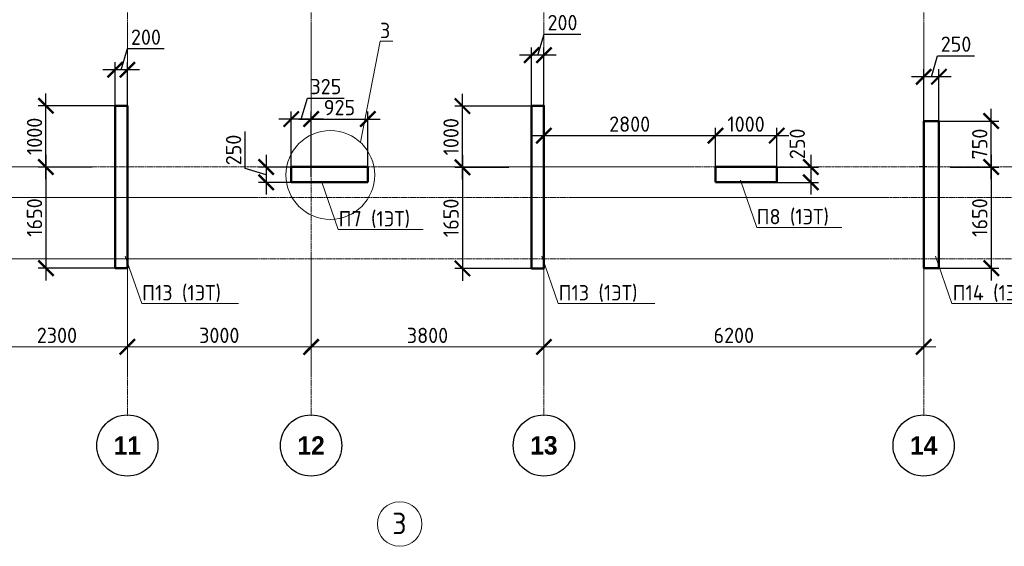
# Model space of a CAD drawing. Header units: millimetres. Extents: x 263826 to 1718326, y -423071 to 70137.
# Tile 195 of 256: x 455885 to 471959, y -86054 to -77460. Entities that reach past the tile are written whole.
import ezdxf
from ezdxf import colors
from ezdxf.entities.mleader import LeaderData, LeaderLine
from ezdxf.math import Vec2, Vec3

# ---------------------------------------------------------------- set-up
doc = ezdxf.new("R2010")
doc.units = ezdxf.units.MM
doc.linetypes.add('______5', pattern=[1100, 800, -100, 100, -100])
doc.linetypes.add('осевая', pattern=[50.8, 31.75, -6.35, 6.35, -6.35])
for name, color, linetype, lineweight in [('Конструкции 0.5', 5, 'Continuous', 50), ('Оси', 40, '______5', 18), ('подоснова', 151, 'Continuous', 5), ('РАЗМЕРЫ', 1, 'Continuous', 9)]:
    doc.layers.add(name, color=color, linetype=linetype, lineweight=lineweight)
doc.styles.add('Century Gothic', font='GOTHIC.TTF')
doc.styles.add('GOST-2.304_Type-B', font='GOST_Common.ttf')
doc.dimstyles.new('СПДС', dxfattribs={"dimscale": 100, "dimtxt": 2.5, "dimasz": 2.5, "dimexe": 1.25, "dimexo": 0, "dimtad": 1, "dimdec": 0, "dimtxsty": 'GOST-2.304_Type-B', "dimblk": 'ARCHTICK', "dimcen": 2.5, "dimdle": 2, "dimadec": 0, "dimazin": 2, "dimtfac": 0.75, "dimtdec": 0, "dimtmove": 1, "dimatfit": 3, "dimfxl": 1, "dimtolj": 1, "dimarcsym": 1})

# ---------------------------------------------------------------- blocks, each defined once
blk = doc.blocks.new('NSY101')
at = {"color": 0, "linetype": 'ByBlock', "lineweight": -2}
blk.add_circle((0, 0), 50, dxfattribs=at)
blk = doc.blocks.new('_ArchTick')
at = {"color": 0, "linetype": 'ByBlock', "const_width": 0.15}
blk.add_lwpolyline([(-0.5, -0.5), (0.5, 0.5)], dxfattribs=at)
blk = doc.blocks.new('*D3824')
at = {"layer": 'DEFPOINTS', "color": 0, "lineweight": 0, "transparency": 16777216}
for p in [(508255, -129830), (505955, -130013), (508255, -130070)]:
    blk.add_point(p, dxfattribs=at)
at = {"layer": 'РАЗМЕРЫ', "color": 0, "lineweight": -2, "transparency": 16777216}
for p, q in [((505955, -130013), (505955, -129705)), ((508255, -130070), (508255, -129705)), ((505755, -129830), (508455, -129830))]:
    blk.add_line(p, q, dxfattribs=at)
at = {"layer": 'РАЗМЕРЫ', "color": 0, "lineweight": -2, "transparency": 16777216, "xscale": 250, "yscale": 250, "zscale": 250, "rotation": 180}
blk.add_blockref('_ArchTick', (505955, -129830), dxfattribs=at)
at = {"layer": 'РАЗМЕРЫ', "color": 0, "lineweight": -2, "transparency": 16777216, "xscale": 250, "yscale": 250, "zscale": 250}
blk.add_blockref('_ArchTick', (508255, -129830), dxfattribs=at)
at = {"layer": 'РАЗМЕРЫ', "color": 0, "transparency": 16777216, "insert": (507105, -129643), "char_height": 250, "attachment_point": 5, "style": 'GOST-2.304_Type-B'}
blk.add_mtext('\\A1;2300', dxfattribs=at)
blk = doc.blocks.new('*D3825')
at = {"layer": 'DEFPOINTS', "color": 0, "lineweight": 0, "transparency": 16777216}
for p in [(511255, -129830), (508255, -130065), (511255, -130083)]:
    blk.add_point(p, dxfattribs=at)
at = {"layer": 'РАЗМЕРЫ', "color": 0, "lineweight": -2, "transparency": 16777216}
for p, q in [((508255, -130065), (508255, -129705)), ((511255, -130083), (511255, -129705)), ((508055, -129830), (511455, -129830))]:
    blk.add_line(p, q, dxfattribs=at)
at = {"layer": 'РАЗМЕРЫ', "color": 0, "lineweight": -2, "transparency": 16777216, "xscale": 250, "yscale": 250, "zscale": 250, "rotation": 180}
blk.add_blockref('_ArchTick', (508255, -129830), dxfattribs=at)
at = {"layer": 'РАЗМЕРЫ', "color": 0, "lineweight": -2, "transparency": 16777216, "xscale": 250, "yscale": 250, "zscale": 250}
blk.add_blockref('_ArchTick', (511255, -129830), dxfattribs=at)
at = {"layer": 'РАЗМЕРЫ', "color": 0, "transparency": 16777216, "insert": (509755, -129643), "char_height": 250, "attachment_point": 5, "style": 'GOST-2.304_Type-B'}
blk.add_mtext('\\A1;3000', dxfattribs=at)
blk = doc.blocks.new('*D3826')
at = {"layer": 'DEFPOINTS', "color": 0, "lineweight": 0, "transparency": 16777216}
for p in [(515055, -129832), (511255, -130083), (515055, -130368)]:
    blk.add_point(p, dxfattribs=at)
at = {"layer": 'РАЗМЕРЫ', "color": 0, "lineweight": -2, "transparency": 16777216}
for p, q in [((511255, -130083), (511255, -129707)), ((515055, -130368), (515055, -129707)), ((511055, -129832), (515255, -129832))]:
    blk.add_line(p, q, dxfattribs=at)
at = {"layer": 'РАЗМЕРЫ', "color": 0, "lineweight": -2, "transparency": 16777216, "xscale": 250, "yscale": 250, "zscale": 250, "rotation": 180}
blk.add_blockref('_ArchTick', (511255, -129832), dxfattribs=at)
at = {"layer": 'РАЗМЕРЫ', "color": 0, "lineweight": -2, "transparency": 16777216, "xscale": 250, "yscale": 250, "zscale": 250}
blk.add_blockref('_ArchTick', (515055, -129832), dxfattribs=at)
at = {"layer": 'РАЗМЕРЫ', "color": 0, "transparency": 16777216, "insert": (513155, -129644), "char_height": 250, "attachment_point": 5, "style": 'GOST-2.304_Type-B'}
blk.add_mtext('\\A1;3800', dxfattribs=at)
blk = doc.blocks.new('*D3827')
at = {"layer": 'DEFPOINTS', "color": 0, "lineweight": 0, "transparency": 16777216}
for p in [(521255, -129832), (521255, -130147), (515055, -130368)]:
    blk.add_point(p, dxfattribs=at)
at = {"layer": 'РАЗМЕРЫ', "color": 0, "lineweight": -2, "transparency": 16777216}
for p, q in [((515055, -130368), (515055, -129707)), ((521255, -130147), (521255, -129707)), ((514855, -129832), (521455, -129832))]:
    blk.add_line(p, q, dxfattribs=at)
at = {"layer": 'РАЗМЕРЫ', "color": 0, "lineweight": -2, "transparency": 16777216, "xscale": 250, "yscale": 250, "zscale": 250, "rotation": 180}
blk.add_blockref('_ArchTick', (515055, -129832), dxfattribs=at)
at = {"layer": 'РАЗМЕРЫ', "color": 0, "lineweight": -2, "transparency": 16777216, "xscale": 250, "yscale": 250, "zscale": 250}
blk.add_blockref('_ArchTick', (521255, -129832), dxfattribs=at)
at = {"layer": 'РАЗМЕРЫ', "color": 0, "transparency": 16777216, "insert": (518155, -129644), "char_height": 250, "attachment_point": 5, "style": 'GOST-2.304_Type-B'}
blk.add_mtext('\\A1;6200', dxfattribs=at)
blk = doc.blocks.new('*D1893')
at = {"layer": 'DEFPOINTS', "color": 0, "transparency": 16777216}
for p in [(460318, -79082), (460318, -79914), (460643, -80023)]:
    blk.add_point(p, dxfattribs=at)
at = {"layer": 'РАЗМЕРЫ', "color": 0, "lineweight": -2, "transparency": 16777216}
for p, q in [((460480, -79082), (460583, -78738)), ((460583, -78738), (461183, -78738)), ((460843, -79082), (460118, -79082)), ((460318, -79914), (460318, -78957)), ((460643, -80023), (460643, -78957))]:
    blk.add_line(p, q, dxfattribs=at)
at = {"layer": 'РАЗМЕРЫ', "color": 0, "lineweight": -2, "transparency": 16777216, "xscale": 250, "yscale": 250, "zscale": 250, "rotation": 180}
blk.add_blockref('_ArchTick', (460318, -79082), dxfattribs=at)
at = {"layer": 'РАЗМЕРЫ', "color": 0, "lineweight": -2, "transparency": 16777216, "xscale": 250, "yscale": 250, "zscale": 250}
blk.add_blockref('_ArchTick', (460643, -79082), dxfattribs=at)
at = {"layer": 'РАЗМЕРЫ', "color": 0, "lineweight": 0, "transparency": 16777216, "insert": (460883, -78551), "char_height": 250, "attachment_point": 5, "style": 'GOST-2.304_Type-B'}
blk.add_mtext('\\A1;325', dxfattribs=at)
blk = doc.blocks.new('*D1894')
at = {"layer": 'DEFPOINTS', "color": 0, "transparency": 16777216}
for p in [(461568, -79082), (460643, -79809), (461568, -79864)]:
    blk.add_point(p, dxfattribs=at)
at = {"layer": 'РАЗМЕРЫ', "color": 0, "lineweight": -2, "transparency": 16777216}
for p, q in [((460443, -79082), (461768, -79082)), ((460643, -79809), (460643, -78957)), ((461568, -79864), (461568, -78957))]:
    blk.add_line(p, q, dxfattribs=at)
at = {"layer": 'РАЗМЕРЫ', "color": 0, "lineweight": -2, "transparency": 16777216, "xscale": 250, "yscale": 250, "zscale": 250, "rotation": 180}
blk.add_blockref('_ArchTick', (460643, -79082), dxfattribs=at)
at = {"layer": 'РАЗМЕРЫ', "color": 0, "lineweight": -2, "transparency": 16777216, "xscale": 250, "yscale": 250, "zscale": 250}
blk.add_blockref('_ArchTick', (461568, -79082), dxfattribs=at)
at = {"layer": 'РАЗМЕРЫ', "color": 0, "lineweight": 0, "transparency": 16777216, "insert": (461105, -78894), "char_height": 250, "attachment_point": 5, "style": 'GOST-2.304_Type-B'}
blk.add_mtext('\\A1;925', dxfattribs=at)
blk = doc.blocks.new('*D1895')
at = {"layer": 'DEFPOINTS', "color": 0, "transparency": 16777216}
for p in [(460522, -79864), (459908, -80114), (460522, -80114)]:
    blk.add_point(p, dxfattribs=at)
at = {"layer": 'РАЗМЕРЫ', "color": 0, "lineweight": -2, "transparency": 16777216}
for p, q in [((459564, -79886), (459564, -79286)), ((459908, -79664), (459908, -80314)), ((459908, -79989), (459564, -79886)), ((460522, -79864), (459783, -79864)), ((460522, -80114), (459783, -80114))]:
    blk.add_line(p, q, dxfattribs=at)
at = {"layer": 'РАЗМЕРЫ', "color": 0, "lineweight": -2, "transparency": 16777216, "xscale": 250, "yscale": 250, "zscale": 250}
for p, rotation in [((459908, -79864), 90), ((459908, -80114), 270)]:
    blk.add_blockref('_ArchTick', p, dxfattribs=dict(at, rotation=rotation))
at = {"layer": 'РАЗМЕРЫ', "color": 0, "lineweight": 0, "transparency": 16777216, "insert": (459377, -79586), "char_height": 250, "attachment_point": 5, "rotation": 90, "style": 'GOST-2.304_Type-B'}
blk.add_mtext('\\A1;250', dxfattribs=at)
blk = doc.blocks.new('*D1896')
at = {"layer": 'DEFPOINTS', "color": 0, "transparency": 16777216}
for p in [(467243, -79352), (464443, -79593), (467243, -79864)]:
    blk.add_point(p, dxfattribs=at)
at = {"layer": 'РАЗМЕРЫ', "color": 0, "lineweight": -2, "transparency": 16777216}
for p, q in [((464443, -79593), (464443, -79227)), ((467243, -79864), (467243, -79227)), ((464243, -79352), (467443, -79352))]:
    blk.add_line(p, q, dxfattribs=at)
at = {"layer": 'РАЗМЕРЫ', "color": 0, "lineweight": -2, "transparency": 16777216, "xscale": 250, "yscale": 250, "zscale": 250, "rotation": 180}
blk.add_blockref('_ArchTick', (464443, -79352), dxfattribs=at)
at = {"layer": 'РАЗМЕРЫ', "color": 0, "lineweight": -2, "transparency": 16777216, "xscale": 250, "yscale": 250, "zscale": 250}
blk.add_blockref('_ArchTick', (467243, -79352), dxfattribs=at)
at = {"layer": 'РАЗМЕРЫ', "color": 0, "lineweight": 0, "transparency": 16777216, "insert": (465843, -79164), "char_height": 250, "attachment_point": 5, "style": 'GOST-2.304_Type-B'}
blk.add_mtext('\\A1;2800', dxfattribs=at)
blk = doc.blocks.new('*D1897')
at = {"layer": 'DEFPOINTS', "color": 0, "transparency": 16777216}
for p in [(468243, -79352), (467243, -79545), (468243, -79864)]:
    blk.add_point(p, dxfattribs=at)
at = {"layer": 'РАЗМЕРЫ', "color": 0, "lineweight": -2, "transparency": 16777216}
for p, q in [((467243, -79545), (467243, -79227)), ((468243, -79864), (468243, -79227)), ((467043, -79352), (468443, -79352))]:
    blk.add_line(p, q, dxfattribs=at)
at = {"layer": 'РАЗМЕРЫ', "color": 0, "lineweight": -2, "transparency": 16777216, "xscale": 250, "yscale": 250, "zscale": 250, "rotation": 180}
blk.add_blockref('_ArchTick', (467243, -79352), dxfattribs=at)
at = {"layer": 'РАЗМЕРЫ', "color": 0, "lineweight": -2, "transparency": 16777216, "xscale": 250, "yscale": 250, "zscale": 250}
blk.add_blockref('_ArchTick', (468243, -79352), dxfattribs=at)
at = {"layer": 'РАЗМЕРЫ', "color": 0, "lineweight": 0, "transparency": 16777216, "insert": (467743, -79164), "char_height": 250, "attachment_point": 5, "style": 'GOST-2.304_Type-B'}
blk.add_mtext('\\A1;1000', dxfattribs=at)
blk = doc.blocks.new('*D1898')
at = {"layer": 'DEFPOINTS', "color": 0, "transparency": 16777216}
for p in [(468164, -79864), (468164, -80114), (468800, -80114)]:
    blk.add_point(p, dxfattribs=at)
at = {"layer": 'РАЗМЕРЫ', "color": 0, "lineweight": -2, "transparency": 16777216}
for p, q in [((468800, -79664), (468800, -80314)), ((468164, -79864), (468925, -79864)), ((468164, -80114), (468925, -80114))]:
    blk.add_line(p, q, dxfattribs=at)
at = {"layer": 'РАЗМЕРЫ', "color": 0, "lineweight": -2, "transparency": 16777216, "xscale": 250, "yscale": 250, "zscale": 250}
for p, rotation in [((468800, -79864), 90), ((468800, -80114), 270)]:
    blk.add_blockref('_ArchTick', p, dxfattribs=dict(at, rotation=rotation))
at = {"layer": 'РАЗМЕРЫ', "color": 0, "lineweight": 0, "transparency": 16777216, "insert": (468580, -79486), "char_height": 250, "attachment_point": 5, "rotation": 90, "style": 'GOST-2.304_Type-B'}
blk.add_mtext('\\A1;250', dxfattribs=at)
blk = doc.blocks.new('*D1913')
at = {"layer": 'DEFPOINTS', "color": 0, "transparency": 16777216}
for p in [(464243, -78039), (464243, -79032), (464443, -79032)]:
    blk.add_point(p, dxfattribs=at)
at = {"layer": 'РАЗМЕРЫ', "color": 0, "lineweight": -2, "transparency": 16777216}
for p, q in [((464343, -78039), (464446, -77695)), ((464446, -77695), (465046, -77695)), ((464243, -79032), (464243, -77914)), ((464443, -79032), (464443, -77914)), ((464643, -78039), (464043, -78039))]:
    blk.add_line(p, q, dxfattribs=at)
at = {"layer": 'РАЗМЕРЫ', "color": 0, "lineweight": -2, "transparency": 16777216, "xscale": 250, "yscale": 250, "zscale": 250, "rotation": 180}
blk.add_blockref('_ArchTick', (464243, -78039), dxfattribs=at)
at = {"layer": 'РАЗМЕРЫ', "color": 0, "lineweight": -2, "transparency": 16777216, "xscale": 250, "yscale": 250, "zscale": 250}
blk.add_blockref('_ArchTick', (464443, -78039), dxfattribs=at)
at = {"layer": 'РАЗМЕРЫ', "color": 0, "lineweight": 0, "transparency": 16777216, "insert": (464746, -77507), "char_height": 250, "attachment_point": 5, "style": 'GOST-2.304_Type-B'}
blk.add_mtext('\\A1;200', dxfattribs=at)
blk = doc.blocks.new('*D1914')
at = {"layer": 'DEFPOINTS', "color": 0, "transparency": 16777216}
for p in [(457443, -78276), (457443, -78984), (457643, -78984)]:
    blk.add_point(p, dxfattribs=at)
at = {"layer": 'РАЗМЕРЫ', "color": 0, "lineweight": -2, "transparency": 16777216}
for p, q in [((457543, -78276), (457646, -77932)), ((457646, -77932), (458246, -77932)), ((457843, -78276), (457243, -78276)), ((457443, -78984), (457443, -78151)), ((457643, -78984), (457643, -78151))]:
    blk.add_line(p, q, dxfattribs=at)
at = {"layer": 'РАЗМЕРЫ', "color": 0, "lineweight": -2, "transparency": 16777216, "xscale": 250, "yscale": 250, "zscale": 250, "rotation": 180}
blk.add_blockref('_ArchTick', (457443, -78276), dxfattribs=at)
at = {"layer": 'РАЗМЕРЫ', "color": 0, "lineweight": -2, "transparency": 16777216, "xscale": 250, "yscale": 250, "zscale": 250}
blk.add_blockref('_ArchTick', (457643, -78276), dxfattribs=at)
at = {"layer": 'РАЗМЕРЫ', "color": 0, "lineweight": 0, "transparency": 16777216, "insert": (457946, -77745), "char_height": 250, "attachment_point": 5, "style": 'GOST-2.304_Type-B'}
blk.add_mtext('\\A1;200', dxfattribs=at)
blk = doc.blocks.new('*D1932')
at = {"layer": 'DEFPOINTS', "color": 0, "transparency": 16777216}
for p in [(456313, -78864), (457544, -78864), (457069, -79864)]:
    blk.add_point(p, dxfattribs=at)
at = {"layer": 'РАЗМЕРЫ', "color": 0, "lineweight": -2, "transparency": 16777216}
for p, q in [((456313, -80064), (456313, -78664)), ((457544, -78864), (456188, -78864)), ((457069, -79864), (456188, -79864))]:
    blk.add_line(p, q, dxfattribs=at)
at = {"layer": 'РАЗМЕРЫ', "color": 0, "lineweight": -2, "transparency": 16777216, "xscale": 250, "yscale": 250, "zscale": 250}
for p, rotation in [((456313, -78864), 90), ((456313, -79864), 270)]:
    blk.add_blockref('_ArchTick', p, dxfattribs=dict(at, rotation=rotation))
at = {"layer": 'РАЗМЕРЫ', "color": 0, "lineweight": 0, "transparency": 16777216, "insert": (456126, -79364), "char_height": 250, "attachment_point": 5, "rotation": 90, "style": 'GOST-2.304_Type-B'}
blk.add_mtext('\\A1;1000', dxfattribs=at)
blk = doc.blocks.new('*D1933')
at = {"layer": 'DEFPOINTS', "color": 0, "transparency": 16777216}
for p in [(457069, -79864, 3100), (456313, -81514), (457443, -81514, 3100)]:
    blk.add_point(p, dxfattribs=at)
at = {"layer": 'РАЗМЕРЫ', "color": 0, "lineweight": -2, "transparency": 16777216}
for p, q in [((456313, -79664), (456313, -81714)), ((457069, -79864), (456188, -79864)), ((457443, -81514), (456188, -81514))]:
    blk.add_line(p, q, dxfattribs=at)
at = {"layer": 'РАЗМЕРЫ', "color": 0, "lineweight": -2, "transparency": 16777216, "xscale": 250, "yscale": 250, "zscale": 250}
for p, rotation in [((456313, -79864), 90), ((456313, -81514), 270)]:
    blk.add_blockref('_ArchTick', p, dxfattribs=dict(at, rotation=rotation))
at = {"layer": 'РАЗМЕРЫ', "color": 0, "lineweight": 0, "transparency": 16777216, "insert": (456126, -80689), "char_height": 250, "attachment_point": 5, "rotation": 90, "style": 'GOST-2.304_Type-B'}
blk.add_mtext('\\A1;1650', dxfattribs=at)
blk = doc.blocks.new('*D1934')
at = {"layer": 'DEFPOINTS', "color": 0, "transparency": 16777216}
for p in [(463113, -78870), (464344, -78870), (463869, -79870)]:
    blk.add_point(p, dxfattribs=at)
at = {"layer": 'РАЗМЕРЫ', "color": 0, "lineweight": -2, "transparency": 16777216}
for p, q in [((463113, -80070), (463113, -78670)), ((464344, -78870), (462988, -78870)), ((463869, -79870), (462988, -79870))]:
    blk.add_line(p, q, dxfattribs=at)
at = {"layer": 'РАЗМЕРЫ', "color": 0, "lineweight": -2, "transparency": 16777216, "xscale": 250, "yscale": 250, "zscale": 250}
for p, rotation in [((463113, -78870), 90), ((463113, -79870), 270)]:
    blk.add_blockref('_ArchTick', p, dxfattribs=dict(at, rotation=rotation))
at = {"layer": 'РАЗМЕРЫ', "color": 0, "lineweight": 0, "transparency": 16777216, "insert": (462926, -79370), "char_height": 250, "attachment_point": 5, "rotation": 90, "style": 'GOST-2.304_Type-B'}
blk.add_mtext('\\A1;1000', dxfattribs=at)
blk = doc.blocks.new('*D1935')
at = {"layer": 'DEFPOINTS', "color": 0, "transparency": 16777216}
for p in [(463869, -79870, 3100), (463113, -81519), (464243, -81519, 3100)]:
    blk.add_point(p, dxfattribs=at)
at = {"layer": 'РАЗМЕРЫ', "color": 0, "lineweight": -2, "transparency": 16777216}
for p, q in [((463113, -79670), (463113, -81719)), ((463869, -79870), (462988, -79870)), ((464243, -81519), (462988, -81519))]:
    blk.add_line(p, q, dxfattribs=at)
at = {"layer": 'РАЗМЕРЫ', "color": 0, "lineweight": -2, "transparency": 16777216, "xscale": 250, "yscale": 250, "zscale": 250}
for p, rotation in [((463113, -79870), 90), ((463113, -81519), 270)]:
    blk.add_blockref('_ArchTick', p, dxfattribs=dict(at, rotation=rotation))
at = {"layer": 'РАЗМЕРЫ', "color": 0, "lineweight": 0, "transparency": 16777216, "insert": (462926, -80694), "char_height": 250, "attachment_point": 5, "rotation": 90, "style": 'GOST-2.304_Type-B'}
blk.add_mtext('\\A1;1650', dxfattribs=at)
blk = doc.blocks.new('*D2199')
at = {"layer": 'DEFPOINTS', "color": 0, "lineweight": 0, "transparency": 16777216}
for p in [(470860, -79114, 6200), (471746, -79114), (471077, -79864, 3100)]:
    blk.add_point(p, dxfattribs=at)
at = {"layer": 'РАЗМЕРЫ', "color": 0, "lineweight": -2, "transparency": 16777216}
for p, q in [((471746, -80064), (471746, -78914)), ((470860, -79114), (471871, -79114)), ((471077, -79864), (471871, -79864))]:
    blk.add_line(p, q, dxfattribs=at)
at = {"layer": 'РАЗМЕРЫ', "color": 0, "lineweight": -2, "transparency": 16777216, "xscale": 250, "yscale": 250, "zscale": 250}
for p, rotation in [((471746, -79114), 90), ((471746, -79864), 270)]:
    blk.add_blockref('_ArchTick', p, dxfattribs=dict(at, rotation=rotation))
at = {"layer": 'РАЗМЕРЫ', "color": 0, "lineweight": 0, "transparency": 16777216, "insert": (471558, -79489), "char_height": 250, "attachment_point": 5, "rotation": 90, "style": 'GOST-2.304_Type-B'}
blk.add_mtext('\\A1;750', dxfattribs=at)
blk = doc.blocks.new('*D2200')
at = {"layer": 'DEFPOINTS', "color": 0, "transparency": 16777216}
for p in [(471115, -79864, -3100), (470893, -81514, 3100), (471746, -81514)]:
    blk.add_point(p, dxfattribs=at)
at = {"layer": 'РАЗМЕРЫ', "color": 0, "lineweight": -2, "transparency": 16777216}
for p, q in [((471746, -79664), (471746, -81714)), ((471115, -79864), (471871, -79864)), ((470893, -81514), (471871, -81514))]:
    blk.add_line(p, q, dxfattribs=at)
at = {"layer": 'РАЗМЕРЫ', "color": 0, "lineweight": -2, "transparency": 16777216, "xscale": 250, "yscale": 250, "zscale": 250}
for p, rotation in [((471746, -79864), 90), ((471746, -81514), 270)]:
    blk.add_blockref('_ArchTick', p, dxfattribs=dict(at, rotation=rotation))
at = {"layer": 'РАЗМЕРЫ', "color": 0, "lineweight": 0, "transparency": 16777216, "insert": (471558, -80689), "char_height": 250, "attachment_point": 5, "rotation": 90, "style": 'GOST-2.304_Type-B'}
blk.add_mtext('\\A1;1650', dxfattribs=at)
blk = doc.blocks.new('*D2209')
at = {"layer": 'DEFPOINTS', "color": 0, "transparency": 16777216}
for p in [(470643, -78390), (470643, -79114, 3100), (470893, -79351, 3100)]:
    blk.add_point(p, dxfattribs=at)
at = {"layer": 'РАЗМЕРЫ', "color": 0, "lineweight": -2, "transparency": 16777216}
for p, q in [((470768, -78390), (470871, -78047)), ((470871, -78047), (471471, -78047)), ((470643, -79114), (470643, -78265)), ((470893, -79351), (470893, -78265)), ((471093, -78390), (470443, -78390))]:
    blk.add_line(p, q, dxfattribs=at)
at = {"layer": 'РАЗМЕРЫ', "color": 0, "lineweight": -2, "transparency": 16777216, "xscale": 250, "yscale": 250, "zscale": 250, "rotation": 180}
blk.add_blockref('_ArchTick', (470643, -78390), dxfattribs=at)
at = {"layer": 'РАЗМЕРЫ', "color": 0, "lineweight": -2, "transparency": 16777216, "xscale": 250, "yscale": 250, "zscale": 250}
blk.add_blockref('_ArchTick', (470893, -78390), dxfattribs=at)
at = {"layer": 'РАЗМЕРЫ', "color": 0, "lineweight": 0, "transparency": 16777216, "insert": (471171, -77859), "char_height": 250, "attachment_point": 5, "style": 'GOST-2.304_Type-B'}
blk.add_mtext('\\A1;250', dxfattribs=at)
blk = doc.blocks.new('_None')
blk = doc.blocks.new('оси 2.2-2.3')
at = {"layer": 'Оси', "color": 16, "linetype": 'осевая', "lineweight": 0, "transparency": 33554687}
for p, q in [((508254.9, -104267.9), (508254.9, -130953.9)), ((511254.9, -104267.9), (511254.9, -130953.9)), ((515054.9, -104267.9), (515054.9, -130953.9)), ((521254.5, -104267.9), (521254.9, -130953.9)), ((468653.8, -126895.4), (523707.4, -126895.4)), ((468076.3, -127395.4), (524372.9, -127395.4)), ((468076.3, -128395.4), (524372.9, -128395.4))]:
    blk.add_line(p, q, dxfattribs=at)
at = {"layer": 'Оси', "color": 16, "linetype": 'Continuous', "lineweight": 25, "transparency": 33554687, "xscale": 9.999999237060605, "yscale": 9.999999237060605, "zscale": 9.999999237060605}
for p in [(508254.4, -131441.1), (511254.4, -131441.1), (515054.4, -131441.1), (521254.4, -131441.1)]:
    blk.add_blockref('NSY101', p, dxfattribs=at)
at = {"layer": 'Оси', "color": 16, "linetype": 'Continuous', "lineweight": 25, "transparency": 33554687, "char_height": 300, "width": 620, "attachment_point": 5, "style": 'Century Gothic'}
for s, insert in [('\\A1;{\\fCentury Gothic|i0|b1;\\H300.000000;\\W1.000000;\\C16;11}\\P', (508254.4, -131441.1)), ('\\A1;{\\fCentury Gothic|i0|b1;\\H300.000000;\\W1.000000;\\C16;12}\\P', (511254.4, -131441.1)), ('\\A1;{\\fCentury Gothic|i0|b1;\\H300.000000;\\W1.000000;\\C16;13}\\P', (515054.4, -131441.1)), ('\\A1;{\\fCentury Gothic|i0|b1;\\H300.000000;\\W1.000000;\\C16;14}\\P', (521254.4, -131441.1))]:
    blk.add_mtext(s, dxfattribs=dict(at, insert=insert))
at = {"layer": 'РАЗМЕРЫ', "color": 1}
for base, p1, p2, picture, middle in [((508254.9, -129830.2), (505954.9, -130012.7), (508254.9, -130069.8), '*D3824', (507104.9, -129642.7)), ((511254.9, -129830.2), (508254.9, -130065.2), (511254.9, -130083.4), '*D3825', (509754.9, -129642.7)), ((515054.9, -129831.7), (511254.9, -130083.4), (515054.9, -130368.4), '*D3826', (513154.9, -129644.2)), ((521254.9, -129831.7), (515054.9, -130368.4), (521254.9, -130147.3), '*D3827', (518154.9, -129644.2))]:
    dim = blk.add_linear_dim(base=base, p1=p1, p2=p2, dimstyle='СПДС', dxfattribs=at)
    dim.commit()
    dim.dimension.update_dxf_attribs({"geometry": picture, "text_midpoint": middle})

msp = doc.modelspace()

# ---------------------------------------------------------------- linework, layer by layer
at = {"color": 1}
for p, q in [((470571.45834, -79856.0367, -3977.37226), (470695.97031, -79856.0367, -3977.37226)), ((470642.85726, -79810.34366, -3977.37226), (470642.85347, -79916.90764, -4337.37226))]:
    msp.add_line(p, q, dxfattribs=at)
at = {"color": 4, "lineweight": 0}
for centre, radius in [((460955.48551, -79994.14335, 4157.37226), 724.50324), ((462088.41577, -85690.3646), 363.85437)]:
    msp.add_circle(centre, radius, dxfattribs=at)
at = {"layer": 'Конструкции 0.5'}
for p, q in [((460442.77365, -79863.62565, -4157.37226), (460317.68849, -79863.62565, -4157.37226)), ((460317.68849, -79863.62565, -4157.37226), (460317.68849, -80113.62565, -4157.37226)), ((461322.77365, -79863.62565, -4157.37226), (460442.77365, -79863.62565, -4157.37226)), ((461442.77365, -79863.62565, -4157.37226), (461322.77365, -79863.62565, -4157.37226)), ((461567.68846, -79863.62565, -4157.37226), (461442.77365, -79863.62565, -4157.37226)), ((461567.68846, -80113.62565, -4157.37226), (461567.68846, -79863.62565, -4157.37226)), ((468242.85561, -79863.62565, -4157.37226), (467242.59475, -79863.62565, -4157.37226)), ((467242.59475, -79863.62565, -4157.37226), (467242.59475, -80113.62565, -4157.37226)), ((468242.85561, -80113.62565, -4157.37226), (468242.85561, -79863.62565, -4157.37226)), ((460317.68849, -80113.62565, -4157.37226), (460442.77365, -80113.62565, -4157.37226)), ((460442.77365, -80113.62565, -4157.37226), (461322.77365, -80113.62565, -4157.37226)), ((461322.77365, -80113.62565, -4157.37226), (461442.77365, -80113.62565, -4157.37226)), ((461442.77365, -80113.62565, -4157.37226), (461567.68846, -80113.62565, -4157.37226)), ((467242.59475, -80113.62565, -4157.37226), (468242.85561, -80113.62565, -4157.37226))]:
    msp.add_line(p, q, dxfattribs=at)
at = {"layer": 'Конструкции 0.5', "color": 3, "elevation": -4157.37226}
for points in [[(457642.95107, -81513.62565), (457442.85531, -81513.62565), (457442.85531, -78863.62585), (457642.95107, -78863.62585)], [(464442.95107, -81519.21872), (464242.85531, -81519.21872), (464242.85531, -78863.62585), (464442.95107, -78863.62585)]]:
    msp.add_lwpolyline(points, close=True, dxfattribs=at)
at = {"layer": 'Конструкции 0.5'}
for points, elevation in [([(470642.85535, -79113.62548), (470892.85535, -79113.62548), (470892.85539, -81513.62565), (470642.85539, -81513.62565)], -4157.37226), ([(470642.85539, -79113.62548), (470892.85531, -79113.62548), (470892.85531, -81513.62565), (470642.85539, -81513.62565)], -1057.37226)]:
    msp.add_lwpolyline(points, close=True, dxfattribs=dict(at, elevation=elevation))

# ---------------------------------------------------------------- block references
at = {"layer": 'РАЗМЕРЫ', "color": 1}
msp.add_blockref('оси 2.2-2.3', (-50611.99665, 47031.72666, -4157.37226), dxfattribs=at)

# ---------------------------------------------------------------- texts
at = {"layer": 'РАЗМЕРЫ', "color": 4, "insert": (462083.80479, -85681.208, 3100), "char_height": 350, "attachment_point": 5, "style": 'GOST-2.304_Type-B'}
msp.add_mtext_dynamic_manual_height_columns('3', width=3941.2127758, gutter_width=625, heights=[0], dxfattribs=at)

# ---------------------------------------------------------------- dimensions: what is measured, and where the dimension line sits
at = {"layer": 'РАЗМЕРЫ', "color": 1, "lineweight": 0}
for base, p1, p2, picture, middle in [((464242.85531, -78038.62406, -4157.37226), (464442.95107, -79031.84949, -4157.37226), (464242.85531, -79031.84949, -4157.37226), '*D1913', (464508.52819, -77507.37406, -4157.37226)), ((457442.85531, -78275.90234, -4157.37226), (457642.85531, -78983.62585, -4157.37226), (457442.85531, -78983.62585, -4157.37226), '*D1914', (457708.48031, -77744.65234, -4157.37226)), ((470642.85535, -78390.43112, -7257.37226), (470892.85536, -79350.5199, -4157.37226), (470642.85535, -79113.62548, -4157.37226), '*D2209', (470933.48035, -77859.18112, -7257.37226)), ((460317.68849, -79081.95864, -4157.37226), (460642.95107, -80023.12895, -4157.37226), (460317.68849, -79914.02721, -4157.37226), '*D1893', (460645.94478, -78550.70864, -4157.37226)), ((461567.68846, -79081.95864, -4157.37226), (460642.95107, -79809.45076, -4157.37226), (461567.68846, -79863.62565, -4157.37226), '*D1894', (461105.31976, -78894.45864, -4157.37226)), ((467242.59475, -79351.80287, -4157.37226), (464442.85531, -79592.86951, -4157.37226), (467242.59475, -79863.62565, -4157.37226), '*D1896', (465842.72503, -79164.30287, -4157.37226)), ((468242.85561, -79351.80287, -4157.37226), (467242.59475, -79545.21426, -4157.37226), (468242.85561, -79863.62565, -4157.37226), '*D1897', (467742.72518, -79164.30287, -4157.37226))]:
    dim = msp.add_linear_dim(base=base, p1=p1, p2=p2, dimstyle='СПДС', dxfattribs=at)
    dim.commit()
    dim.dimension.update_dxf_attribs({"geometry": picture, "text_midpoint": middle})
for base, p1, p2, picture, middle in [((456313.20957, -78863.94057, -4157.37226), (457068.98125, -79863.94035, -4157.37226), (457543.95303, -78863.94057, -4157.37226), '*D1932', (456125.70957, -79363.94046, -4157.37226)), ((463113.20957, -78869.53364, -4157.37226), (463868.98125, -79869.53343, -4157.37226), (464343.95303, -78869.53364, -4157.37226), '*D1934', (462925.70957, -79369.53353, -4157.37226)), ((471745.76309, -79113.62548, -7257.37226), (471076.52342, -79863.62565, -4157.37226), (470859.50734, -79113.62548, -1057.37226), '*D2199', (471558.26309, -79488.62556, -7257.37226)), ((459908.14152, -80113.62565, -4157.37226), (460522.20546, -79863.62565, -4157.37226), (460522.20546, -80113.62565, -4157.37226), '*D1895', (459376.89152, -79823.00065, -4157.37226)), ((456313.20957, -81513.62565, -7257.37226), (457068.98125, -79863.94035, -4157.37226), (457442.90319, -81513.62565, -4157.37226), '*D1933', (456125.70957, -80688.783, -7257.37226)), ((463113.20957, -81519.21872, -7257.37226), (463868.98125, -79869.53343, -4157.37226), (464242.90319, -81519.21872, -4157.37226), '*D1935', (462925.70957, -80694.37607, -7257.37226)), ((471745.76309, -81513.62565, -4157.37226), (471115.11122, -79863.62565, -7257.37226), (470892.85531, -81513.62565, -1057.37226), '*D2200', (471558.26309, -80688.62565, -4157.37226))]:
    dim = msp.add_linear_dim(base=base, p1=p1, p2=p2, angle=90, dimstyle='СПДС', dxfattribs=at)
    dim.commit()
    dim.dimension.update_dxf_attribs({"geometry": picture, "text_midpoint": middle})
dim = msp.add_linear_dim(base=(468799.94959, -80113.62565, -4157.37226), p1=(468164.1582, -79863.62565, -4157.37226), p2=(468164.1582, -80113.62565, -4157.37226), angle=90, dimstyle='СПДС', dxfattribs=at)
dim.commit()
dim.dimension.update_dxf_attribs({"geometry": '*D1898', "text_midpoint": (468767.40299, -79486.45016, -4157.37226), "dimtype": 160})

# ---------------------------------------------------------------- leaders
at = {"layer": 'подоснова', "color": 5, "ltscale": 0.3}
ml = msp.add_multileader_mtext('Standard', dxfattribs=at)
ml.set_content('П7 (1ЭТ)', color=5, style='GOST-2.304_Type-B')
ml.set_leader_properties(color=256, linetype='ByLayer', lineweight=15)
ml.set_arrow_properties(name='NONE')
ml.build(insert=Vec2(0, 0))
ml.multileader.update_dxf_attribs({"text_left_attachment_type": 6, "text_right_attachment_type": 6, "dogleg_length": 0.1, "arrow_head_size": 18})
ctx = ml.context
ctx.base_point, ctx.char_height, ctx.arrow_head_size, ctx.landing_gap_size, ctx.plane_origin = Vec3(461086.36104, -80883.26111, -1417.37226), 250, 18, 20, Vec3(453480.93889, -78455.6832, -1417.37226)
ctx.left_attachment, ctx.right_attachment, ctx.text_align_type = 6, 6, 1
notes = []
notes.append((ctx, [(0, (1, 1, 0), (461086.26104, -80883.26111, -1417.37226), (1, 0), 0.1, [(0, [(460818.63165, -80113.62565, -1417.37226)], 0, [])])]))
ctx.mtext.insert, ctx.mtext.alignment, ctx.mtext.flow_direction = Vec3(461674.16407, -80583.26111, -1417.37226), 2, 5
ml = msp.add_multileader_mtext('Standard', dxfattribs=at)
ml.set_content('П8 (1ЭТ)', color=5, style='GOST-2.304_Type-B')
ml.set_leader_properties(color=256, linetype='ByLayer', lineweight=15)
ml.set_arrow_properties(name='NONE')
ml.build(insert=Vec2(0, 0))
ml.multileader.update_dxf_attribs({"text_left_attachment_type": 6, "text_right_attachment_type": 6, "dogleg_length": 0.1, "arrow_head_size": 18})
ctx = ml.context
ctx.base_point, ctx.char_height, ctx.arrow_head_size, ctx.landing_gap_size, ctx.plane_origin = Vec3(467917.65352, -80849.04037, -1417.37226), 250, 18, 20, Vec3(460312.23137, -78421.46247, -1417.37226)
ctx.left_attachment, ctx.right_attachment, ctx.text_align_type = 6, 6, 1
notes.append((ctx, [(0, (1, 1, 0), (467917.55352, -80849.04037, -1417.37226), (1, 0), 0.1, [(0, [(467649.92413, -80079.40491, -1417.37226)], 0, [])])]))
ctx.mtext.insert, ctx.mtext.alignment, ctx.mtext.flow_direction = Vec3(468505.45655, -80549.04037, -1417.37226), 2, 5
ml = msp.add_multileader_mtext('Standard', dxfattribs=at)
ml.set_content('П13 (1ЭТ)', color=5, style='GOST-2.304_Type-B')
ml.set_leader_properties(color=256, linetype='ByLayer', lineweight=15)
ml.set_arrow_properties(name='NONE')
ml.build(insert=Vec2(0, 0))
ml.multileader.update_dxf_attribs({"text_left_attachment_type": 6, "text_right_attachment_type": 6, "dogleg_length": 0.1, "arrow_head_size": 18})
ctx = ml.context
ctx.base_point, ctx.char_height, ctx.arrow_head_size, ctx.landing_gap_size, ctx.plane_origin = Vec3(457876.34074, -82091.17973, -4517.37226), 250, 18, 20, Vec3(450270.9186, -79663.60183, -4517.37226)
ctx.left_attachment, ctx.right_attachment, ctx.text_align_type = 6, 6, 1
notes.append((ctx, [(0, (1, 1, 0), (457876.24074, -82091.17973, -4517.37226), (1, 0), 0.1, [(0, [(457608.61136, -81321.54427, -4517.37226)], 0, [])])]))
ctx.mtext.insert, ctx.mtext.alignment, ctx.mtext.flow_direction = Vec3(458526.64377, -81791.17973, -4517.37226), 2, 5
ml = msp.add_multileader_mtext('Standard', dxfattribs=at)
ml.set_content('П13 (1ЭТ)', color=5, style='GOST-2.304_Type-B')
ml.set_leader_properties(color=256, linetype='ByLayer', lineweight=15)
ml.set_arrow_properties(name='NONE')
ml.build(insert=Vec2(0, 0))
ml.multileader.update_dxf_attribs({"text_left_attachment_type": 6, "text_right_attachment_type": 6, "dogleg_length": 0.1, "arrow_head_size": 18})
ctx = ml.context
ctx.base_point, ctx.char_height, ctx.arrow_head_size, ctx.landing_gap_size, ctx.plane_origin = Vec3(464676.29286, -82091.17973, -1417.37226), 250, 18, 20, Vec3(457070.87072, -79663.60183, -1417.37226)
ctx.left_attachment, ctx.right_attachment, ctx.text_align_type = 6, 6, 1
notes.append((ctx, [(0, (1, 1, 0), (464676.19286, -82091.17973, -1417.37226), (1, 0), 0.1, [(0, [(464408.56348, -81321.54427, -1417.37226)], 0, [])])]))
ctx.mtext.insert, ctx.mtext.alignment, ctx.mtext.flow_direction = Vec3(465326.59589, -81791.17973, -1417.37226), 2, 5
ml = msp.add_multileader_mtext('Standard', dxfattribs=at)
ml.set_content('П14 (1ЭТ)', color=5, style='GOST-2.304_Type-B')
ml.set_leader_properties(color=256, linetype='ByLayer', lineweight=15)
ml.set_arrow_properties(name='NONE')
ml.build(insert=Vec2(0, 0))
ml.multileader.update_dxf_attribs({"text_left_attachment_type": 6, "text_right_attachment_type": 6, "dogleg_length": 0.1, "arrow_head_size": 18})
ctx = ml.context
ctx.base_point, ctx.char_height, ctx.arrow_head_size, ctx.landing_gap_size, ctx.plane_origin = Vec3(471101.19718, -82091.17892, -4517.37226), 250, 18, 20, Vec3(463495.77504, -79663.60102, -4517.37226)
ctx.left_attachment, ctx.right_attachment, ctx.text_align_type = 6, 6, 1
notes.append((ctx, [(0, (1, 1, 0), (471101.09718, -82091.17892, -4517.37226), (1, 0), 0.1, [(0, [(470833.4678, -81321.54346, -4517.37226)], 0, [])])]))
ctx.mtext.insert, ctx.mtext.alignment, ctx.mtext.flow_direction = Vec3(471764.00021, -81791.17892, -4517.37226), 2, 5
at = {"layer": 'РАЗМЕРЫ', "color": 2, "lineweight": 0}
ml = msp.add_multileader_mtext('Standard', dxfattribs=at)
ml.set_content('3', color=5, style='GOST-2.304_Type-B')
ml.set_leader_properties(color=256, linetype='ByLayer', lineweight=15)
ml.set_arrow_properties(name='NONE')
ml.build(insert=Vec2(0, 0))
ml.multileader.update_dxf_attribs({"text_left_attachment_type": 6, "text_right_attachment_type": 6, "dogleg_length": 0.1, "arrow_head_size": 18})
ctx = ml.context
ctx.base_point, ctx.char_height, ctx.arrow_head_size, ctx.landing_gap_size, ctx.plane_origin = Vec3(461767.9694, -77810.52842, 4157.37226), 250, 18, 20, Vec3(454162.54725, -75382.95051, 4157.37226)
ctx.left_attachment, ctx.right_attachment, ctx.text_align_type = 6, 6, 1
notes.append((ctx, [(0, (1, 1, 0), (461767.8694, -77810.52842, 4157.37226), (1, 0), 0.1, [(0, [(461449.80271, -79456.13791, 4157.37226)], 0, [])])]))
ctx.mtext.insert, ctx.mtext.alignment, ctx.mtext.flow_direction = Vec3(461850.4694, -77510.52842, 4157.37226), 2, 5
for ctx, leaders in notes:
    for number, flags, end, landing, length, lines in leaders:
        leader = LeaderData()
        leader.index, (leader.has_last_leader_line, leader.has_dogleg_vector, leader.attachment_direction) = number, flags
        leader.last_leader_point, leader.dogleg_vector, leader.dogleg_length = Vec3(end), Vec3(landing), length
        for number, points, colour, breaks in lines:
            line = LeaderLine()
            line.index, line.vertices, line.color, line.breaks = number, Vec3.list(points), colors.encode_raw_color(colour), breaks
            leader.lines.append(line)
        ctx.leaders.append(leader)

doc.saveas('drawing.dxf')
